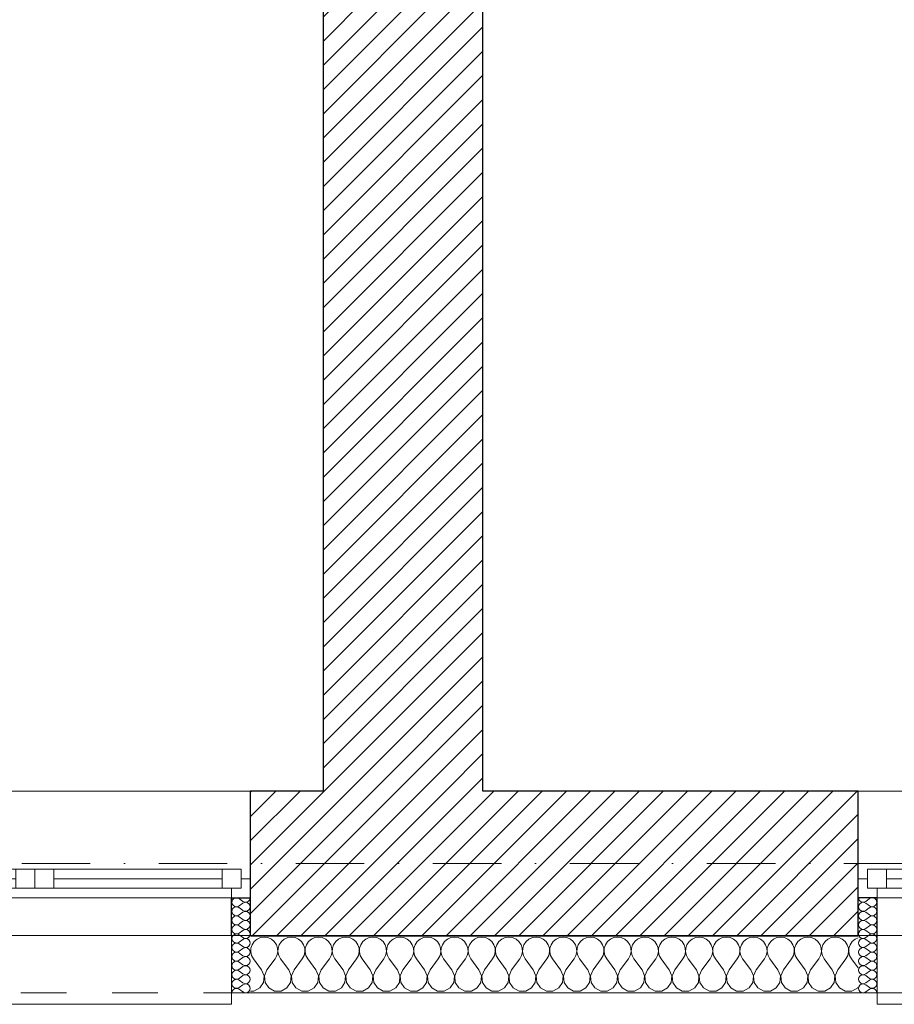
# Model space of a CAD drawing. Header units: millimetres. Extents: x 172139 to 266886, y 98118 to 138225.
# Tile 46 of 57: x 207072 to 209370, y 106825 to 109411. Entities that reach past the tile are written whole.
import ezdxf

# ---------------------------------------------------------------- set-up
doc = ezdxf.new("R2010")
doc.units = ezdxf.units.MM
doc.header["$MEASUREMENT"] = 0
doc.linetypes.add('Kropki i Kreski', pattern=[360, 180, -90, 0, -90])
doc.linetypes.add('Przerywana', pattern=[240, 120, -120])
for name, color, linetype in [('Konstrukcja - Siatki mod', 7, 'Continuous'), ('KR_INW', 7, 'Continuous'), ('NAPIS_SODON', 7, 'Continuous'), ('Okna ArchiCADa', 7, 'Continuous')]:
    doc.layers.add(name, color=color, linetype=linetype)
doc.layers.add('Konstrukcja - Siatki mod_Nr_pióra__48', color=7, linetype='Continuous', lineweight=15, true_color=0xa80f02)
doc.layers.add('KR_INW_Nr_pióra__102', color=7, linetype='Continuous', lineweight=5, true_color=0xcccccc)
for name, color, linetype, lineweight in [('KR_INW_Nr_pióra__101', 252, 'Continuous', 5), ('KR_INW_Nr_pióra__27', 7, 'Continuous', 25), ('KR_INW_Nr_pióra__47', 7, 'Continuous', 15), ('NAPIS_SODON_Nr_pióra__1', 7, 'Continuous', 13), ('Okna ArchiCADa_Nr_pióra__1', 7, 'Continuous', 13), ('Okna ArchiCADa_Nr_pióra__27', 7, 'Continuous', 25)]:
    doc.layers.add(name, color=color, linetype=linetype, lineweight=lineweight)
pattern_1 = [(45, (0, 0), (-31.819804, 31.819804), [])]

# ---------------------------------------------------------------- blocks, each defined once
blk = doc.blocks.new('Strop_1', base_point=(179225, 121523.3))
at = {"layer": 'NAPIS_SODON_Nr_pióra__1', "linetype": 'Continuous', "flags": 128}
blk.add_lwpolyline([(179225, 121523.3), (179225.9, 107003.8), (250898.3, 107008.3), (250897.4, 121527.8)], close=True, dxfattribs=at)
blk = doc.blocks.new('*X158')
at = {"layer": 'KR_INW_Nr_pióra__102', "linetype": 'Continuous'}
for p, q in [((207695.5, 106996.2), (207687.9, 106989.9)), ((207704.5, 107000.2), (207695.5, 106996.2)), ((207714.3, 107001.6), (207704.5, 107000.2)), ((207724, 107000.2), (207714.3, 107001.6)), ((207733.1, 106996.2), (207724, 107000.2)), ((207740.6, 106989.9), (207733.1, 106996.2)), ((207766.9, 106996.2), (207759.4, 106989.9)), ((207776, 107000.2), (207766.9, 106996.2)), ((207785.7, 107001.6), (207776, 107000.2)), ((207795.5, 107000.2), (207785.7, 107001.6)), ((207804.5, 106996.2), (207795.5, 107000.2)), ((207812.1, 106989.9), (207804.5, 106996.2)), ((207838.4, 106996.2), (207830.8, 106989.9)), ((207847.4, 107000.2), (207838.4, 106996.2)), ((207857.1, 107001.6), (207847.4, 107000.2)), ((207866.9, 107000.2), (207857.1, 107001.6)), ((207875.9, 106996.2), (207866.9, 107000.2)), ((207883.5, 106989.9), (207875.9, 106996.2)), ((207909.8, 106996.2), (207902.2, 106989.9)), ((207918.8, 107000.2), (207909.8, 106996.2)), ((207928.6, 107001.6), (207918.8, 107000.2)), ((207938.3, 107000.2), (207928.6, 107001.6)), ((207947.3, 106996.2), (207938.3, 107000.2)), ((207954.9, 106989.9), (207947.3, 106996.2)), ((207981.2, 106996.2), (207973.6, 106989.9)), ((207990.2, 107000.2), (207981.2, 106996.2)), ((208000, 107001.6), (207990.2, 107000.2)), ((208009.8, 107000.2), (208000, 107001.6)), ((208018.8, 106996.2), (208009.8, 107000.2)), ((208026.4, 106989.9), (208018.8, 106996.2)), ((208052.7, 106996.2), (208045.1, 106989.9)), ((208061.7, 107000.2), (208052.7, 106996.2)), ((208071.4, 107001.6), (208061.7, 107000.2)), ((208081.2, 107000.2), (208071.4, 107001.6)), ((208090.2, 106996.2), (208081.2, 107000.2)), ((208097.8, 106989.9), (208090.2, 106996.2)), ((208124.1, 106996.2), (208116.5, 106989.9)), ((208133.1, 107000.2), (208124.1, 106996.2)), ((208142.9, 107001.6), (208133.1, 107000.2)), ((208152.6, 107000.2), (208142.9, 107001.6)), ((208161.6, 106996.2), (208152.6, 107000.2)), ((208169.2, 106989.9), (208161.6, 106996.2)), ((208195.5, 106996.2), (208187.9, 106989.9)), ((208204.5, 107000.2), (208195.5, 106996.2)), ((208214.3, 107001.6), (208204.5, 107000.2)), ((208224, 107000.2), (208214.3, 107001.6)), ((208233.1, 106996.2), (208224, 107000.2)), ((208240.6, 106989.9), (208233.1, 106996.2)), ((208266.9, 106996.2), (208259.4, 106989.9)), ((208276, 107000.2), (208266.9, 106996.2)), ((208285.7, 107001.6), (208276, 107000.2)), ((208295.5, 107000.2), (208285.7, 107001.6)), ((208304.5, 106996.2), (208295.5, 107000.2)), ((208312.1, 106989.9), (208304.5, 106996.2)), ((208338.4, 106996.2), (208330.8, 106989.9)), ((208347.4, 107000.2), (208338.4, 106996.2)), ((208357.1, 107001.6), (208347.4, 107000.2)), ((208366.9, 107000.2), (208357.1, 107001.6)), ((208375.9, 106996.2), (208366.9, 107000.2)), ((208383.5, 106989.9), (208375.9, 106996.2)), ((208409.8, 106996.2), (208402.2, 106989.9)), ((208418.8, 107000.2), (208409.8, 106996.2)), ((208428.6, 107001.6), (208418.8, 107000.2)), ((208438.3, 107000.2), (208428.6, 107001.6)), ((208447.3, 106996.2), (208438.3, 107000.2)), ((208454.9, 106989.9), (208447.3, 106996.2)), ((208481.2, 106996.2), (208473.6, 106989.9)), ((208490.2, 107000.2), (208481.2, 106996.2)), ((208500, 107001.6), (208490.2, 107000.2)), ((208509.8, 107000.2), (208500, 107001.6)), ((208518.8, 106996.2), (208509.8, 107000.2)), ((208526.4, 106989.9), (208518.8, 106996.2)), ((208552.7, 106996.2), (208545.1, 106989.9)), ((208561.7, 107000.2), (208552.7, 106996.2)), ((208571.4, 107001.6), (208561.7, 107000.2)), ((208581.2, 107000.2), (208571.4, 107001.6)), ((208590.2, 106996.2), (208581.2, 107000.2)), ((208597.8, 106989.9), (208590.2, 106996.2)), ((208624.1, 106996.2), (208616.5, 106989.9)), ((208633.1, 107000.2), (208624.1, 106996.2)), ((208642.9, 107001.6), (208633.1, 107000.2)), ((208652.6, 107000.2), (208642.9, 107001.6)), ((208661.6, 106996.2), (208652.6, 107000.2)), ((208669.2, 106989.9), (208661.6, 106996.2)), ((208695.5, 106996.2), (208687.9, 106989.9)), ((208704.5, 107000.2), (208695.5, 106996.2)), ((208714.3, 107001.6), (208704.5, 107000.2)), ((208724, 107000.2), (208714.3, 107001.6)), ((208733.1, 106996.2), (208724, 107000.2)), ((208740.6, 106989.9), (208733.1, 106996.2)), ((208766.9, 106996.2), (208759.4, 106989.9)), ((208776, 107000.2), (208766.9, 106996.2)), ((208785.7, 107001.6), (208776, 107000.2)), ((208795.5, 107000.2), (208785.7, 107001.6)), ((208804.5, 106996.2), (208795.5, 107000.2)), ((208812.1, 106989.9), (208804.5, 106996.2)), ((208838.4, 106996.2), (208830.8, 106989.9)), ((208847.4, 107000.2), (208838.4, 106996.2)), ((208857.1, 107001.6), (208847.4, 107000.2)), ((208866.9, 107000.2), (208857.1, 107001.6)), ((208875.9, 106996.2), (208866.9, 107000.2)), ((208883.5, 106989.9), (208875.9, 106996.2)), ((208909.8, 106996.2), (208902.2, 106989.9)), ((208918.8, 107000.2), (208909.8, 106996.2)), ((208928.6, 107001.6), (208918.8, 107000.2)), ((208938.3, 107000.2), (208928.6, 107001.6)), ((208947.3, 106996.2), (208938.3, 107000.2)), ((208954.9, 106989.9), (208947.3, 106996.2)), ((208981.2, 106996.2), (208973.6, 106989.9)), ((208990.2, 107000.2), (208981.2, 106996.2)), ((209000, 107001.6), (208990.2, 107000.2)), ((209009.8, 107000.2), (209000, 107001.6)), ((209018.8, 106996.2), (209009.8, 107000.2)), ((209026.4, 106989.9), (209018.8, 106996.2)), ((209052.7, 106996.2), (209045.1, 106989.9)), ((209061.7, 107000.2), (209052.7, 106996.2)), ((209071.4, 107001.6), (209061.7, 107000.2)), ((209081.2, 107000.2), (209071.4, 107001.6)), ((209090.2, 106996.2), (209081.2, 107000.2)), ((209097.8, 106989.9), (209090.2, 106996.2)), ((209124.1, 106996.2), (209116.5, 106989.9)), ((209133.1, 107000.2), (209124.1, 106996.2)), ((209142.9, 107001.6), (209133.1, 107000.2)), ((209152.6, 107000.2), (209142.9, 107001.6)), ((209161.6, 106996.2), (209152.6, 107000.2)), ((209169.2, 106989.9), (209161.6, 106996.2)), ((209195.5, 106996.2), (209187.9, 106989.9)), ((209204.5, 107000.2), (209195.5, 106996.2)), ((209214.3, 107001.6), (209204.5, 107000.2)), ((209224, 107000.2), (209214.3, 107001.6)), ((209233.1, 106996.2), (209224, 107000.2)), ((209240.6, 106989.9), (209233.1, 106996.2)), ((209266.9, 106996.2), (209259.4, 106989.9)), ((209275, 106999.8), (209266.9, 106996.2)), ((207679.2, 106972.5), (207678.7, 106962.6)), ((207682.3, 106981.8), (207679.2, 106972.5)), ((207687.9, 106989.9), (207682.3, 106981.8)), ((207746.2, 106981.8), (207740.6, 106989.9)), ((207749.4, 106972.5), (207746.2, 106981.8)), ((207749.9, 106962.6), (207749.4, 106972.5)), ((207750.6, 106972.5), (207750.1, 106962.6)), ((207753.8, 106981.8), (207750.6, 106972.5)), ((207759.4, 106989.9), (207753.8, 106981.8)), ((207817.7, 106981.8), (207812.1, 106989.9)), ((207820.8, 106972.5), (207817.7, 106981.8)), ((207821.3, 106962.6), (207820.8, 106972.5)), ((207822.1, 106972.5), (207821.6, 106962.6)), ((207825.2, 106981.8), (207822.1, 106972.5)), ((207830.8, 106989.9), (207825.2, 106981.8)), ((207889.1, 106981.8), (207883.5, 106989.9)), ((207892.2, 106972.5), (207889.1, 106981.8)), ((207892.7, 106962.6), (207892.2, 106972.5)), ((207893.5, 106972.5), (207893, 106962.6)), ((207896.6, 106981.8), (207893.5, 106972.5)), ((207902.2, 106989.9), (207896.6, 106981.8)), ((207960.5, 106981.8), (207954.9, 106989.9)), ((207963.7, 106972.5), (207960.5, 106981.8)), ((207964.1, 106962.6), (207963.7, 106972.5)), ((207964.9, 106972.5), (207964.4, 106962.6)), ((207968.1, 106981.8), (207964.9, 106972.5)), ((207973.6, 106989.9), (207968.1, 106981.8)), ((208031.9, 106981.8), (208026.4, 106989.9)), ((208035.1, 106972.5), (208031.9, 106981.8)), ((208035.6, 106962.6), (208035.1, 106972.5)), ((208036.3, 106972.5), (208035.9, 106962.6)), ((208039.5, 106981.8), (208036.3, 106972.5)), ((208045.1, 106989.9), (208039.5, 106981.8)), ((208103.4, 106981.8), (208097.8, 106989.9)), ((208106.5, 106972.5), (208103.4, 106981.8)), ((208107, 106962.6), (208106.5, 106972.5)), ((208107.8, 106972.5), (208107.3, 106962.6)), ((208110.9, 106981.8), (208107.8, 106972.5)), ((208116.5, 106989.9), (208110.9, 106981.8)), ((208174.8, 106981.8), (208169.2, 106989.9)), ((208177.9, 106972.5), (208174.8, 106981.8)), ((208178.4, 106962.6), (208177.9, 106972.5)), ((208179.2, 106972.5), (208178.7, 106962.6)), ((208182.3, 106981.8), (208179.2, 106972.5)), ((208187.9, 106989.9), (208182.3, 106981.8)), ((208246.2, 106981.8), (208240.6, 106989.9)), ((208249.4, 106972.5), (208246.2, 106981.8)), ((208249.9, 106962.6), (208249.4, 106972.5)), ((208250.6, 106972.5), (208250.1, 106962.6)), ((208253.8, 106981.8), (208250.6, 106972.5)), ((208259.4, 106989.9), (208253.8, 106981.8)), ((208317.7, 106981.8), (208312.1, 106989.9)), ((208320.8, 106972.5), (208317.7, 106981.8)), ((208321.3, 106962.6), (208320.8, 106972.5)), ((208322.1, 106972.5), (208321.6, 106962.6)), ((208325.2, 106981.8), (208322.1, 106972.5)), ((208330.8, 106989.9), (208325.2, 106981.8)), ((208389.1, 106981.8), (208383.5, 106989.9)), ((208392.2, 106972.5), (208389.1, 106981.8)), ((208392.7, 106962.6), (208392.2, 106972.5)), ((208393.5, 106972.5), (208393, 106962.6)), ((208396.6, 106981.8), (208393.5, 106972.5)), ((208402.2, 106989.9), (208396.6, 106981.8)), ((208460.5, 106981.8), (208454.9, 106989.9)), ((208463.7, 106972.5), (208460.5, 106981.8)), ((208464.1, 106962.6), (208463.7, 106972.5)), ((208464.9, 106972.5), (208464.4, 106962.6)), ((208468.1, 106981.8), (208464.9, 106972.5)), ((208473.6, 106989.9), (208468.1, 106981.8)), ((208531.9, 106981.8), (208526.4, 106989.9)), ((208535.1, 106972.5), (208531.9, 106981.8)), ((208535.6, 106962.6), (208535.1, 106972.5)), ((208536.3, 106972.5), (208535.9, 106962.6)), ((208539.5, 106981.8), (208536.3, 106972.5)), ((208545.1, 106989.9), (208539.5, 106981.8)), ((208603.4, 106981.8), (208597.8, 106989.9)), ((208606.5, 106972.5), (208603.4, 106981.8)), ((208607, 106962.6), (208606.5, 106972.5)), ((208607.8, 106972.5), (208607.3, 106962.6)), ((208610.9, 106981.8), (208607.8, 106972.5)), ((208616.5, 106989.9), (208610.9, 106981.8)), ((208674.8, 106981.8), (208669.2, 106989.9)), ((208677.9, 106972.5), (208674.8, 106981.8)), ((208678.4, 106962.6), (208677.9, 106972.5)), ((208679.2, 106972.5), (208678.7, 106962.6)), ((208682.3, 106981.8), (208679.2, 106972.5)), ((208687.9, 106989.9), (208682.3, 106981.8)), ((208746.2, 106981.8), (208740.6, 106989.9)), ((208749.4, 106972.5), (208746.2, 106981.8)), ((208749.9, 106962.6), (208749.4, 106972.5)), ((208750.6, 106972.5), (208750.1, 106962.6)), ((208753.8, 106981.8), (208750.6, 106972.5)), ((208759.4, 106989.9), (208753.8, 106981.8)), ((208817.7, 106981.8), (208812.1, 106989.9)), ((208820.8, 106972.5), (208817.7, 106981.8)), ((208821.3, 106962.6), (208820.8, 106972.5)), ((208822.1, 106972.5), (208821.6, 106962.6)), ((208825.2, 106981.8), (208822.1, 106972.5)), ((208830.8, 106989.9), (208825.2, 106981.8)), ((208889.1, 106981.8), (208883.5, 106989.9)), ((208892.2, 106972.5), (208889.1, 106981.8)), ((208892.7, 106962.6), (208892.2, 106972.5)), ((208893.5, 106972.5), (208893, 106962.6)), ((208896.6, 106981.8), (208893.5, 106972.5)), ((208902.2, 106989.9), (208896.6, 106981.8)), ((208960.5, 106981.8), (208954.9, 106989.9)), ((208963.7, 106972.5), (208960.5, 106981.8)), ((208964.1, 106962.6), (208963.7, 106972.5)), ((208964.9, 106972.5), (208964.4, 106962.6)), ((208968.1, 106981.8), (208964.9, 106972.5)), ((208973.6, 106989.9), (208968.1, 106981.8)), ((209031.9, 106981.8), (209026.4, 106989.9)), ((209035.1, 106972.5), (209031.9, 106981.8)), ((209035.6, 106962.6), (209035.1, 106972.5)), ((209036.3, 106972.5), (209035.9, 106962.6)), ((209039.5, 106981.8), (209036.3, 106972.5)), ((209045.1, 106989.9), (209039.5, 106981.8)), ((209103.4, 106981.8), (209097.8, 106989.9)), ((209106.5, 106972.5), (209103.4, 106981.8)), ((209107, 106962.6), (209106.5, 106972.5)), ((209107.8, 106972.5), (209107.3, 106962.6)), ((209110.9, 106981.8), (209107.8, 106972.5)), ((209116.5, 106989.9), (209110.9, 106981.8)), ((209174.8, 106981.8), (209169.2, 106989.9)), ((209177.9, 106972.5), (209174.8, 106981.8)), ((209178.4, 106962.6), (209177.9, 106972.5)), ((209179.2, 106972.5), (209178.7, 106962.6)), ((209182.3, 106981.8), (209179.2, 106972.5)), ((209187.9, 106989.9), (209182.3, 106981.8)), ((209246.2, 106981.8), (209240.6, 106989.9)), ((209249.4, 106972.5), (209246.2, 106981.8)), ((209249.9, 106962.6), (209249.4, 106972.5)), ((209250.6, 106972.5), (209250.1, 106962.6)), ((209253.8, 106981.8), (209250.6, 106972.5)), ((209259.4, 106989.9), (209253.8, 106981.8)), ((207678.4, 106962.6), (207678.3, 106965.5)), ((207678.3, 106962.1), (207678.4, 106962.6)), ((207678.7, 106962.6), (207680.9, 106953.1)), ((207680.9, 106953.1), (207685.7, 106944.4)), ((207707.1, 106915.9), (207685.7, 106944.4)), ((207721.4, 106915.9), (207742.9, 106944.4)), ((207742.9, 106944.4), (207747.6, 106953.1)), ((207747.6, 106953.1), (207749.9, 106962.6)), ((207750.1, 106962.6), (207752.4, 106953.1)), ((207752.4, 106953.1), (207757.1, 106944.4)), ((207778.6, 106915.9), (207757.1, 106944.4)), ((207792.9, 106915.9), (207814.3, 106944.4)), ((207814.3, 106944.4), (207819.1, 106953.1)), ((207819.1, 106953.1), (207821.3, 106962.6)), ((207821.6, 106962.6), (207823.8, 106953.1)), ((207823.8, 106953.1), (207828.6, 106944.4)), ((207850, 106915.9), (207828.6, 106944.4)), ((207864.3, 106915.9), (207885.7, 106944.4)), ((207885.7, 106944.4), (207890.5, 106953.1)), ((207890.5, 106953.1), (207892.7, 106962.6)), ((207893, 106962.6), (207895.2, 106953.1)), ((207895.2, 106953.1), (207900, 106944.4)), ((207921.4, 106915.9), (207900, 106944.4)), ((207935.7, 106915.9), (207957.1, 106944.4)), ((207957.1, 106944.4), (207961.9, 106953.1)), ((207961.9, 106953.1), (207964.1, 106962.6)), ((207964.4, 106962.6), (207966.7, 106953.1)), ((207966.7, 106953.1), (207971.4, 106944.4)), ((207992.9, 106915.9), (207971.4, 106944.4)), ((208007.1, 106915.9), (208028.6, 106944.4)), ((208028.6, 106944.4), (208033.3, 106953.1)), ((208033.3, 106953.1), (208035.6, 106962.6)), ((208035.9, 106962.6), (208038.1, 106953.1)), ((208038.1, 106953.1), (208042.9, 106944.4)), ((208064.3, 106915.9), (208042.9, 106944.4)), ((208078.6, 106915.9), (208100, 106944.4)), ((208100, 106944.4), (208104.8, 106953.1)), ((208104.8, 106953.1), (208107, 106962.6)), ((208107.3, 106962.6), (208109.5, 106953.1)), ((208109.5, 106953.1), (208114.3, 106944.4)), ((208135.7, 106915.9), (208114.3, 106944.4)), ((208150, 106915.9), (208171.4, 106944.4)), ((208171.4, 106944.4), (208176.2, 106953.1)), ((208176.2, 106953.1), (208178.4, 106962.6)), ((208178.7, 106962.6), (208180.9, 106953.1)), ((208180.9, 106953.1), (208185.7, 106944.4)), ((208207.1, 106915.9), (208185.7, 106944.4)), ((208221.4, 106915.9), (208242.9, 106944.4)), ((208242.9, 106944.4), (208247.6, 106953.1)), ((208247.6, 106953.1), (208249.9, 106962.6)), ((208250.1, 106962.6), (208252.4, 106953.1)), ((208252.4, 106953.1), (208257.1, 106944.4)), ((208278.6, 106915.9), (208257.1, 106944.4)), ((208292.9, 106915.9), (208314.3, 106944.4)), ((208314.3, 106944.4), (208319.1, 106953.1)), ((208319.1, 106953.1), (208321.3, 106962.6)), ((208321.6, 106962.6), (208323.8, 106953.1)), ((208323.8, 106953.1), (208328.6, 106944.4)), ((208350, 106915.9), (208328.6, 106944.4)), ((208364.3, 106915.9), (208385.7, 106944.4)), ((208385.7, 106944.4), (208390.5, 106953.1)), ((208390.5, 106953.1), (208392.7, 106962.6)), ((208393, 106962.6), (208395.2, 106953.1)), ((208395.2, 106953.1), (208400, 106944.4)), ((208421.4, 106915.9), (208400, 106944.4)), ((208435.7, 106915.9), (208457.1, 106944.4)), ((208457.1, 106944.4), (208461.9, 106953.1)), ((208461.9, 106953.1), (208464.1, 106962.6)), ((208464.4, 106962.6), (208466.7, 106953.1)), ((208466.7, 106953.1), (208471.4, 106944.4)), ((208492.9, 106915.9), (208471.4, 106944.4)), ((208507.1, 106915.9), (208528.6, 106944.4)), ((208528.6, 106944.4), (208533.3, 106953.1)), ((208533.3, 106953.1), (208535.6, 106962.6)), ((208535.9, 106962.6), (208538.1, 106953.1)), ((208538.1, 106953.1), (208542.9, 106944.4)), ((208564.3, 106915.9), (208542.9, 106944.4)), ((208578.6, 106915.9), (208600, 106944.4)), ((208600, 106944.4), (208604.8, 106953.1)), ((208604.8, 106953.1), (208607, 106962.6)), ((208607.3, 106962.6), (208609.5, 106953.1)), ((208609.5, 106953.1), (208614.3, 106944.4)), ((208635.7, 106915.9), (208614.3, 106944.4)), ((208650, 106915.9), (208671.4, 106944.4)), ((208671.4, 106944.4), (208676.2, 106953.1)), ((208676.2, 106953.1), (208678.4, 106962.6)), ((208678.7, 106962.6), (208680.9, 106953.1)), ((208680.9, 106953.1), (208685.7, 106944.4)), ((208707.1, 106915.9), (208685.7, 106944.4)), ((208721.4, 106915.9), (208742.9, 106944.4)), ((208742.9, 106944.4), (208747.6, 106953.1)), ((208747.6, 106953.1), (208749.9, 106962.6)), ((208750.1, 106962.6), (208752.4, 106953.1)), ((208752.4, 106953.1), (208757.1, 106944.4)), ((208778.6, 106915.9), (208757.1, 106944.4)), ((208792.9, 106915.9), (208814.3, 106944.4)), ((208814.3, 106944.4), (208819.1, 106953.1)), ((208819.1, 106953.1), (208821.3, 106962.6)), ((208821.6, 106962.6), (208823.8, 106953.1)), ((208823.8, 106953.1), (208828.6, 106944.4)), ((208850, 106915.9), (208828.6, 106944.4)), ((208864.3, 106915.9), (208885.7, 106944.4)), ((208885.7, 106944.4), (208890.5, 106953.1)), ((208890.5, 106953.1), (208892.7, 106962.6)), ((208893, 106962.6), (208895.2, 106953.1)), ((208895.2, 106953.1), (208900, 106944.4)), ((208921.4, 106915.9), (208900, 106944.4)), ((208935.7, 106915.9), (208957.1, 106944.4)), ((208957.1, 106944.4), (208961.9, 106953.1)), ((208961.9, 106953.1), (208964.1, 106962.6)), ((208964.4, 106962.6), (208966.7, 106953.1)), ((208966.7, 106953.1), (208971.4, 106944.4)), ((208992.9, 106915.9), (208971.4, 106944.4)), ((209007.1, 106915.9), (209028.6, 106944.4)), ((209028.6, 106944.4), (209033.3, 106953.1)), ((209033.3, 106953.1), (209035.6, 106962.6)), ((209035.9, 106962.6), (209038.1, 106953.1)), ((209038.1, 106953.1), (209042.9, 106944.4)), ((209064.3, 106915.9), (209042.9, 106944.4)), ((209078.6, 106915.9), (209100, 106944.4)), ((209100, 106944.4), (209104.8, 106953.1)), ((209104.8, 106953.1), (209107, 106962.6)), ((209107.3, 106962.6), (209109.5, 106953.1)), ((209109.5, 106953.1), (209114.3, 106944.4)), ((209135.7, 106915.9), (209114.3, 106944.4)), ((209150, 106915.9), (209171.4, 106944.4)), ((209171.4, 106944.4), (209176.2, 106953.1)), ((209176.2, 106953.1), (209178.4, 106962.6)), ((209178.7, 106962.6), (209180.9, 106953.1)), ((209180.9, 106953.1), (209185.7, 106944.4)), ((209207.1, 106915.9), (209185.7, 106944.4)), ((209221.4, 106915.9), (209242.9, 106944.4)), ((209242.9, 106944.4), (209247.6, 106953.1)), ((209247.6, 106953.1), (209249.9, 106962.6)), ((209250.1, 106962.6), (209252.4, 106953.1)), ((209252.4, 106953.1), (209257.1, 106944.4)), ((209275, 106920.7), (209257.1, 106944.4)), ((207713.9, 106899.8), (207707.1, 106915.9)), ((207712.2, 106882.5), (207713.9, 106899.8)), ((207721.4, 106915.9), (207714.7, 106899.8)), ((207714.7, 106899.8), (207716.3, 106882.5)), ((207785.3, 106899.8), (207778.6, 106915.9)), ((207783.7, 106882.5), (207785.3, 106899.8)), ((207792.9, 106915.9), (207786.1, 106899.8)), ((207786.1, 106899.8), (207787.8, 106882.5)), ((207856.7, 106899.8), (207850, 106915.9)), ((207855.1, 106882.5), (207856.7, 106899.8)), ((207864.3, 106915.9), (207857.6, 106899.8)), ((207857.6, 106899.8), (207859.2, 106882.5)), ((207928.2, 106899.8), (207921.4, 106915.9)), ((207926.5, 106882.5), (207928.2, 106899.8)), ((207935.7, 106915.9), (207929, 106899.8)), ((207929, 106899.8), (207930.6, 106882.5)), ((207999.6, 106899.8), (207992.9, 106915.9)), ((207997.9, 106882.5), (207999.6, 106899.8)), ((208007.1, 106915.9), (208000.4, 106899.8)), ((208000.4, 106899.8), (208002.1, 106882.5)), ((208071, 106899.8), (208064.3, 106915.9)), ((208069.4, 106882.5), (208071, 106899.8)), ((208078.6, 106915.9), (208071.8, 106899.8)), ((208071.8, 106899.8), (208073.5, 106882.5)), ((208142.4, 106899.8), (208135.7, 106915.9)), ((208140.8, 106882.5), (208142.4, 106899.8)), ((208150, 106915.9), (208143.3, 106899.8)), ((208143.3, 106899.8), (208144.9, 106882.5)), ((208213.9, 106899.8), (208207.1, 106915.9)), ((208212.2, 106882.5), (208213.9, 106899.8)), ((208221.4, 106915.9), (208214.7, 106899.8)), ((208214.7, 106899.8), (208216.3, 106882.5)), ((208285.3, 106899.8), (208278.6, 106915.9)), ((208283.7, 106882.5), (208285.3, 106899.8)), ((208292.9, 106915.9), (208286.1, 106899.8)), ((208286.1, 106899.8), (208287.8, 106882.5)), ((208356.7, 106899.8), (208350, 106915.9)), ((208355.1, 106882.5), (208356.7, 106899.8)), ((208364.3, 106915.9), (208357.6, 106899.8)), ((208357.6, 106899.8), (208359.2, 106882.5)), ((208428.2, 106899.8), (208421.4, 106915.9)), ((208426.5, 106882.5), (208428.2, 106899.8)), ((208435.7, 106915.9), (208429, 106899.8)), ((208429, 106899.8), (208430.6, 106882.5)), ((208499.6, 106899.8), (208492.9, 106915.9)), ((208497.9, 106882.5), (208499.6, 106899.8)), ((208507.1, 106915.9), (208500.4, 106899.8)), ((208500.4, 106899.8), (208502.1, 106882.5)), ((208571, 106899.8), (208564.3, 106915.9)), ((208569.4, 106882.5), (208571, 106899.8)), ((208578.6, 106915.9), (208571.8, 106899.8)), ((208571.8, 106899.8), (208573.5, 106882.5)), ((208642.4, 106899.8), (208635.7, 106915.9)), ((208640.8, 106882.5), (208642.4, 106899.8)), ((208650, 106915.9), (208643.3, 106899.8)), ((208643.3, 106899.8), (208644.9, 106882.5)), ((208713.9, 106899.8), (208707.1, 106915.9)), ((208712.2, 106882.5), (208713.9, 106899.8)), ((208721.4, 106915.9), (208714.7, 106899.8)), ((208714.7, 106899.8), (208716.3, 106882.5)), ((208785.3, 106899.8), (208778.6, 106915.9)), ((208783.7, 106882.5), (208785.3, 106899.8)), ((208792.9, 106915.9), (208786.1, 106899.8)), ((208786.1, 106899.8), (208787.8, 106882.5)), ((208856.7, 106899.8), (208850, 106915.9)), ((208855.1, 106882.5), (208856.7, 106899.8)), ((208864.3, 106915.9), (208857.6, 106899.8)), ((208857.6, 106899.8), (208859.2, 106882.5)), ((208928.2, 106899.8), (208921.4, 106915.9)), ((208926.5, 106882.5), (208928.2, 106899.8)), ((208935.7, 106915.9), (208929, 106899.8)), ((208929, 106899.8), (208930.6, 106882.5)), ((208999.6, 106899.8), (208992.9, 106915.9)), ((208997.9, 106882.5), (208999.6, 106899.8)), ((209007.1, 106915.9), (209000.4, 106899.8)), ((209000.4, 106899.8), (209002.1, 106882.5)), ((209071, 106899.8), (209064.3, 106915.9)), ((209069.4, 106882.5), (209071, 106899.8)), ((209078.6, 106915.9), (209071.8, 106899.8)), ((209071.8, 106899.8), (209073.5, 106882.5)), ((209142.4, 106899.8), (209135.7, 106915.9)), ((209140.8, 106882.5), (209142.4, 106899.8)), ((209150, 106915.9), (209143.3, 106899.8)), ((209143.3, 106899.8), (209144.9, 106882.5)), ((209213.9, 106899.8), (209207.1, 106915.9)), ((209212.2, 106882.5), (209213.9, 106899.8)), ((209221.4, 106915.9), (209214.7, 106899.8)), ((209214.7, 106899.8), (209216.3, 106882.5)), ((207687.3, 106859.8), (207702.6, 106868)), ((207702.6, 106868), (207712.2, 106882.5)), ((207716.3, 106882.5), (207726, 106868)), ((207726, 106868), (207741.3, 106859.8)), ((207758.7, 106859.8), (207774, 106868)), ((207774, 106868), (207783.7, 106882.5)), ((207787.8, 106882.5), (207797.4, 106868)), ((207797.4, 106868), (207812.7, 106859.8)), ((207830.1, 106859.8), (207845.5, 106868)), ((207845.5, 106868), (207855.1, 106882.5)), ((207859.2, 106882.5), (207868.8, 106868)), ((207868.8, 106868), (207884.2, 106859.8)), ((207901.6, 106859.8), (207916.9, 106868)), ((207916.9, 106868), (207926.5, 106882.5)), ((207930.6, 106882.5), (207940.3, 106868)), ((207940.3, 106868), (207955.6, 106859.8)), ((207973, 106859.8), (207988.3, 106868)), ((207988.3, 106868), (207997.9, 106882.5)), ((208002.1, 106882.5), (208011.7, 106868)), ((208011.7, 106868), (208027, 106859.8)), ((208044.4, 106859.8), (208059.7, 106868)), ((208059.7, 106868), (208069.4, 106882.5)), ((208073.5, 106882.5), (208083.1, 106868)), ((208083.1, 106868), (208098.4, 106859.8)), ((208115.8, 106859.8), (208131.2, 106868)), ((208131.2, 106868), (208140.8, 106882.5)), ((208144.9, 106882.5), (208154.5, 106868)), ((208154.5, 106868), (208169.9, 106859.8)), ((208187.3, 106859.8), (208202.6, 106868)), ((208202.6, 106868), (208212.2, 106882.5)), ((208216.3, 106882.5), (208226, 106868)), ((208226, 106868), (208241.3, 106859.8)), ((208258.7, 106859.8), (208274, 106868)), ((208274, 106868), (208283.7, 106882.5)), ((208287.8, 106882.5), (208297.4, 106868)), ((208297.4, 106868), (208312.7, 106859.8)), ((208330.1, 106859.8), (208345.5, 106868)), ((208345.5, 106868), (208355.1, 106882.5)), ((208359.2, 106882.5), (208368.8, 106868)), ((208368.8, 106868), (208384.2, 106859.8)), ((208401.6, 106859.8), (208416.9, 106868)), ((208416.9, 106868), (208426.5, 106882.5)), ((208430.6, 106882.5), (208440.3, 106868)), ((208440.3, 106868), (208455.6, 106859.8)), ((208473, 106859.8), (208488.3, 106868)), ((208488.3, 106868), (208497.9, 106882.5)), ((208502.1, 106882.5), (208511.7, 106868)), ((208511.7, 106868), (208527, 106859.8)), ((208544.4, 106859.8), (208559.7, 106868)), ((208559.7, 106868), (208569.4, 106882.5)), ((208573.5, 106882.5), (208583.1, 106868)), ((208583.1, 106868), (208598.4, 106859.8)), ((208615.8, 106859.8), (208631.2, 106868)), ((208631.2, 106868), (208640.8, 106882.5)), ((208644.9, 106882.5), (208654.5, 106868)), ((208654.5, 106868), (208669.9, 106859.8)), ((208687.3, 106859.8), (208702.6, 106868)), ((208702.6, 106868), (208712.2, 106882.5)), ((208716.3, 106882.5), (208726, 106868)), ((208726, 106868), (208741.3, 106859.8)), ((208758.7, 106859.8), (208774, 106868)), ((208774, 106868), (208783.7, 106882.5)), ((208787.8, 106882.5), (208797.4, 106868)), ((208797.4, 106868), (208812.7, 106859.8)), ((208830.1, 106859.8), (208845.5, 106868)), ((208845.5, 106868), (208855.1, 106882.5)), ((208859.2, 106882.5), (208868.8, 106868)), ((208868.8, 106868), (208884.2, 106859.8)), ((208901.6, 106859.8), (208916.9, 106868)), ((208916.9, 106868), (208926.5, 106882.5)), ((208930.6, 106882.5), (208940.3, 106868)), ((208940.3, 106868), (208955.6, 106859.8)), ((208973, 106859.8), (208988.3, 106868)), ((208988.3, 106868), (208997.9, 106882.5)), ((209002.1, 106882.5), (209011.7, 106868)), ((209011.7, 106868), (209027, 106859.8)), ((209044.4, 106859.8), (209059.7, 106868)), ((209059.7, 106868), (209069.4, 106882.5)), ((209073.5, 106882.5), (209083.1, 106868)), ((209083.1, 106868), (209098.4, 106859.8)), ((209115.8, 106859.8), (209131.2, 106868)), ((209131.2, 106868), (209140.8, 106882.5)), ((209144.9, 106882.5), (209154.5, 106868)), ((209154.5, 106868), (209169.9, 106859.8)), ((209187.3, 106859.8), (209202.6, 106868)), ((209202.6, 106868), (209212.2, 106882.5)), ((209216.3, 106882.5), (209226, 106868)), ((209226, 106868), (209241.3, 106859.8)), ((209258.7, 106859.8), (209274, 106868)), ((209274, 106868), (209275, 106869.4)), ((207678.3, 106859.8), (207687.3, 106859.8)), ((207741.3, 106859.8), (207758.7, 106859.8)), ((207812.7, 106859.8), (207830.1, 106859.8)), ((207884.2, 106859.8), (207901.6, 106859.8)), ((207955.6, 106859.8), (207973, 106859.8)), ((208027, 106859.8), (208044.4, 106859.8)), ((208098.4, 106859.8), (208115.8, 106859.8)), ((208169.9, 106859.8), (208187.3, 106859.8)), ((208241.3, 106859.8), (208258.7, 106859.8)), ((208312.7, 106859.8), (208330.1, 106859.8)), ((208384.2, 106859.8), (208401.6, 106859.8)), ((208455.6, 106859.8), (208473, 106859.8)), ((208527, 106859.8), (208544.4, 106859.8)), ((208598.4, 106859.8), (208615.8, 106859.8)), ((208669.9, 106859.8), (208687.3, 106859.8)), ((208741.3, 106859.8), (208758.7, 106859.8)), ((208812.7, 106859.8), (208830.1, 106859.8)), ((208884.2, 106859.8), (208901.6, 106859.8)), ((208955.6, 106859.8), (208973, 106859.8)), ((209027, 106859.8), (209044.4, 106859.8)), ((209098.4, 106859.8), (209115.8, 106859.8)), ((209169.9, 106859.8), (209187.3, 106859.8)), ((209241.3, 106859.8), (209258.7, 106859.8))]:
    blk.add_line(p, q, dxfattribs=at)
blk = doc.blocks.new('*X194')
at = {"layer": 'KR_INW_Nr_pióra__102', "linetype": 'Continuous'}
for p, q in [((207658.1, 107095.6), (207648.5, 107102.8)), ((207658.1, 107090.9), (207648.5, 107083.7)), ((207658.1, 107071.8), (207648.5, 107079)), ((207658.1, 107067), (207648.5, 107059.9)), ((207658.1, 107048), (207648.5, 107055.1)), ((207658.1, 107043.2), (207648.5, 107036.1)), ((207658.1, 107024.2), (207648.5, 107031.3)), ((207658.1, 107019.4), (207648.5, 107012.3)), ((207658.1, 107000.4), (207648.5, 107007.5)), ((207658.1, 106995.6), (207648.5, 106988.5)), ((207658.1, 106976.6), (207648.5, 106983.7)), ((207658.1, 106971.8), (207648.5, 106964.7)), ((207658.1, 106952.8), (207648.5, 106959.9)), ((207658.1, 106948), (207648.5, 106940.9)), ((207658.1, 106929), (207648.5, 106936.1)), ((207658.1, 106924.2), (207648.5, 106917)), ((207658.1, 106905.1), (207648.5, 106912.3)), ((207658.1, 106900.4), (207648.5, 106893.2)), ((207658.1, 106881.3), (207648.5, 106888.5)), ((207658.1, 106876.6), (207648.5, 106869.4)), ((207658.1, 106857.5), (207648.5, 106864.7))]:
    blk.add_line(p, q, dxfattribs=at)
for centre, start, end in [((207641.4, 107093.2), 53.1301, 180), ((207665.2, 107105.1), 233.1301, 0), ((207641.4, 107093.2), 180, 306.8699), ((207641.4, 107069.4), 53.1301, 180), ((207665.2, 107081.3), 233.1301, 126.8699), ((207641.4, 107069.4), 180, 306.8699), ((207641.4, 107045.6), 53.1301, 180), ((207665.2, 107057.5), 233.1301, 126.8699), ((207641.4, 107045.6), 180, 306.8699), ((207641.4, 107021.8), 53.1301, 180), ((207641.4, 107021.8), 180, 306.8699), ((207665.2, 107033.7), 233.1301, 126.8699), ((207665.2, 107009.9), 233.1301, 126.8699), ((207641.4, 106998), 53.1301, 180), ((207641.4, 106998), 180, 306.8699), ((207665.2, 106986.1), 233.1301, 126.8699), ((207641.4, 106974.2), 53.1301, 180), ((207641.4, 106974.2), 180, 306.8699), ((207665.2, 106962.3), 233.1301, 126.8699), ((207641.4, 106950.4), 53.1301, 180), ((207641.4, 106950.4), 180, 306.8699), ((207665.2, 106938.5), 233.1301, 126.8699), ((207641.4, 106926.6), 53.1301, 180), ((207641.4, 106926.6), 180, 306.8699), ((207665.2, 106914.7), 233.1301, 126.8699), ((207641.4, 106902.8), 53.1301, 180), ((207641.4, 106902.8), 180, 306.8699), ((207665.2, 106890.9), 233.1301, 126.8699), ((207641.4, 106879), 53.1301, 180), ((207641.4, 106879), 180, 306.8699), ((207641.4, 106855.1), 53.1301, 180), ((207665.2, 106867), 233.1301, 126.8699)]:
    blk.add_arc(centre, 11.9, start, end, dxfattribs=at)
blk = doc.blocks.new('*X195')
at = {"layer": 'KR_INW_Nr_pióra__102', "linetype": 'Continuous'}
for p, q in [((209295.2, 107095.6), (209304.7, 107102.8)), ((209295.2, 107090.9), (209304.7, 107083.7)), ((209295.2, 107071.8), (209304.7, 107079)), ((209295.2, 107067), (209304.7, 107059.9)), ((209295.2, 107048), (209304.7, 107055.1)), ((209295.2, 107043.2), (209304.7, 107036.1)), ((209295.2, 107024.2), (209304.7, 107031.3)), ((209295.2, 107019.4), (209304.7, 107012.3)), ((209295.2, 107000.4), (209304.7, 107007.5)), ((209295.2, 106995.6), (209304.7, 106988.5)), ((209295.2, 106976.6), (209304.7, 106983.7)), ((209295.2, 106971.8), (209304.7, 106964.7)), ((209295.2, 106952.8), (209304.7, 106959.9)), ((209295.2, 106948), (209304.7, 106940.9)), ((209295.2, 106929), (209304.7, 106936.1)), ((209295.2, 106924.2), (209304.7, 106917)), ((209295.2, 106905.1), (209304.7, 106912.3)), ((209295.2, 106900.4), (209304.7, 106893.2)), ((209295.2, 106881.3), (209304.7, 106888.5)), ((209295.2, 106876.6), (209304.7, 106869.4)), ((209295.2, 106857.5), (209304.7, 106864.7))]:
    blk.add_line(p, q, dxfattribs=at)
for centre, start, end in [((209288, 107105.1), 180, 306.8699), ((209311.9, 107093.2), 0, 126.8699), ((209288, 107081.3), 53.1301, 306.8699), ((209311.9, 107093.2), 233.1301, 0), ((209311.9, 107069.4), 0, 126.8699), ((209288, 107057.5), 53.1301, 306.8699), ((209311.9, 107069.4), 233.1301, 0), ((209311.9, 107045.6), 0, 126.8699), ((209288, 107033.7), 53.1301, 306.8699), ((209288, 107009.9), 53.1301, 306.8699), ((209311.9, 107045.6), 233.1301, 0), ((209311.9, 107021.8), 0, 126.8699), ((209311.9, 107021.8), 233.1301, 0), ((209288, 106986.1), 53.1301, 306.8699), ((209311.9, 106998), 0, 126.8699), ((209311.9, 106998), 233.1301, 0), ((209288, 106962.3), 53.1301, 306.8699), ((209311.9, 106974.2), 0, 126.8699), ((209311.9, 106974.2), 233.1301, 0), ((209288, 106938.5), 53.1301, 306.8699), ((209311.9, 106950.4), 0, 126.8699), ((209311.9, 106950.4), 233.1301, 0), ((209288, 106914.7), 53.1301, 306.8699), ((209311.9, 106926.6), 0, 126.8699), ((209311.9, 106926.6), 233.1301, 0), ((209288, 106890.9), 53.1301, 306.8699), ((209311.9, 106902.8), 0, 126.8699), ((209311.9, 106902.8), 233.1301, 0), ((209288, 106867), 53.1301, 306.8699), ((209311.9, 106879), 0, 126.8699), ((209311.9, 106879), 233.1301, 0), ((209311.9, 106855.1), 0, 126.8699)]:
    blk.add_arc(centre, 11.9, start, end, dxfattribs=at)
blk = doc.blocks.new('Okno dwuskrzydłowe 19_5')
at = {"layer": 'Okna ArchiCADa_Nr_pióra__1', "linetype": 'Continuous'}
for p, q in [((-566.8, 230), (566.8, 230)), ((-566.8, 0), (-541.8, 0)), ((-541.8, 25), (-491.8, 25)), ((-541.8, -25), (-541.8, 25)), ((-541.8, 0), (-541.8, -25)), ((-491.8, 25), (-50, 25)), ((-491.8, 25), (-491.8, -25)), ((-491.8, 25), (-50, 25)), ((-491.8, 0), (-50, 0)), ((-50, -25), (-50, 25)), ((-50, 25), (0, 25)), ((0, 25), (0, -25)), ((0, 25), (50, 25)), ((0, -25), (0, 25)), ((50, 25), (491.8, 25)), ((50, 25), (50, -25)), ((50, 25), (491.8, 25)), ((50, 0), (491.8, 0)), ((491.8, -25), (491.8, 25)), ((491.8, 25), (541.8, 25)), ((541.8, 25), (541.8, -25)), ((541.8, -25), (541.8, 0)), ((541.8, 0), (566.8, 0)), ((-541.8, -25), (-516.8, -25)), ((-491.8, -25), (-541.8, -25)), ((-516.8, -25), (-516.8, -50)), ((-50, -25), (-491.8, -25)), ((0, -25), (-50, -25)), ((50, -25), (0, -25)), ((491.8, -25), (50, -25)), ((541.8, -25), (491.8, -25)), ((516.8, -50), (516.8, -25)), ((516.8, -25), (541.8, -25)), ((-516.8, -50), (-566.8, -50)), ((0, -50), (-516.8, -50)), ((516.8, -50), (0, -50)), ((566.8, -50), (516.8, -50)), ((-516.8, -300), (-516.8, -330)), ((516.8, -330), (516.8, -300)), ((-516.8, -330), (516.8, -330))]:
    blk.add_line(p, q, dxfattribs=at)
at = {"layer": 'Okna ArchiCADa_Nr_pióra__1', "linetype": 'Przerywana'}
blk.add_line((-516.8, -300), (516.8, -300), dxfattribs=at)
at = {"layer": 'Okna ArchiCADa_Nr_pióra__27', "linetype": 'Continuous'}
for p, q in [((-566.8, -50), (-566.8, 0)), ((566.8, -50), (566.8, 0)), ((-516.8, -50), (-566.8, -50)), ((516.8, -50), (566.8, -50))]:
    blk.add_line(p, q, dxfattribs=at)
blk = doc.blocks.new('Ściana_3', base_point=(179075.1, 106855.1))
at = {"layer": 'KR_INW_Nr_pióra__101', "linetype": 'Continuous'}
h = blk.add_hatch(dxfattribs=at)
h.set_pattern_fill('Cegła_licówka', color=256, style=0, pattern_type=2)
h.set_pattern_definition(pattern_1)
h.paths.add_polyline_path([(207678.3, 107105.1), (207678.3, 107005.1), (209275, 107005.1), (209275, 107105.1), (209275, 107155.1), (209275, 107385.1), (207678.3, 107385.1), (207678.3, 107155.1)])
at = {"layer": 'KR_INW_Nr_pióra__27', "linetype": 'Continuous'}
for p, q in [((207678.3, 107155.1), (207678.3, 107385.1)), ((209275, 107155.1), (209275, 107385.1)), ((207678.3, 107105.1), (207678.3, 107155.1)), ((209275, 107105.1), (209275, 107155.1)), ((207628.3, 107005.1), (207628.3, 107105.1)), ((207628.3, 107105.1), (207678.3, 107105.1)), ((207678.3, 107005.1), (207678.3, 107105.1)), ((209275, 107005.1), (209275, 107105.1)), ((209325, 107105.1), (209275, 107105.1)), ((209325, 107005.1), (209325, 107105.1)), ((207678.3, 107005.1), (209275, 107005.1))]:
    blk.add_line(p, q, dxfattribs=at)
at = {"layer": 'KR_INW_Nr_pióra__27', "linetype": 'Continuous', "flags": 128}
for points in [[(207868.7, 107385.1), (207678.3, 107385.1)], [(209275, 107385.1), (208288.7, 107385.1)]]:
    blk.add_lwpolyline(points, dxfattribs=at)
at = {"layer": 'KR_INW_Nr_pióra__47', "linetype": 'Continuous'}
for p, q in [((207678.3, 107105.1), (207628.3, 107105.1)), ((207628.3, 107105.1), (207628.3, 106855.1)), ((209275, 107105.1), (209325, 107105.1)), ((209325, 107105.1), (209325, 106855.1)), ((207628.3, 106855.1), (207628.3, 107005.1)), ((209325, 106855.1), (209325, 107005.1)), ((207678.3, 106855.1), (207628.3, 106855.1)), ((209275, 106855.1), (209325, 106855.1))]:
    blk.add_line(p, q, dxfattribs=at)
at = {"layer": 'KR_INW_Nr_pióra__47', "linetype": 'Continuous', "flags": 128}
blk.add_lwpolyline([(207678.3, 106855.1), (209275, 106855.1)], dxfattribs=at)
at = {"layer": 'KR_INW'}
for name in ['*X194', '*X195', '*X158']:
    blk.add_blockref(name, (0, 0), dxfattribs=at)
at = {"layer": 'Okna ArchiCADa', "color": 21, "linetype": 'Continuous', "lineweight": 13, "true_color": 0xff9955, "zscale": 1000}
for p in [(207111.5, 107155.1), (209841.7, 107155.1)]:
    blk.add_blockref('Okno dwuskrzydłowe 19_5', p, dxfattribs=at)
blk = doc.blocks.new('Ściana_36', base_point=(207868.7, 111420.7))
at = {"layer": 'KR_INW_Nr_pióra__101', "linetype": 'Continuous'}
h = blk.add_hatch(dxfattribs=at)
h.set_pattern_fill('Cegła_licówka', color=256, style=0, pattern_type=2)
h.set_pattern_definition(pattern_1)
h.paths.add_polyline_path([(207868.7, 111420.7), (207868.7, 107385.1), (208288.7, 107385.1), (208288.7, 111420.7)])
at = {"layer": 'KR_INW_Nr_pióra__27', "linetype": 'Continuous', "flags": 128}
for points in [[(207868.7, 111420.7), (207868.7, 107385.1)], [(208288.7, 107385.1), (208288.7, 111057.5)]]:
    blk.add_lwpolyline(points, dxfattribs=at)
blk = doc.blocks.new('Standardowy znacznik siatki_10')
at = {"layer": 'Konstrukcja - Siatki mod_Nr_pióra__48', "linetype": 'Kropki i Kreski'}
blk.add_line((1000, 0), (72912, 0), dxfattribs=at)

msp = doc.modelspace()

# ---------------------------------------------------------------- block references
at = {"layer": 'Konstrukcja - Siatki mod', "color": 8, "linetype": 'Continuous', "lineweight": 13, "zscale": 1000}
msp.add_blockref('Standardowy znacznik siatki_10', (177989.3, 107195.1), dxfattribs=at)
at = {"layer": 'KR_INW'}
for name, p in [('Ściana_36', (207868.7, 111420.7)), ('Ściana_3', (179075.1, 106855.1))]:
    msp.add_blockref(name, p, dxfattribs=at)
at = {"layer": 'NAPIS_SODON', "linetype": 'Continuous'}
msp.add_blockref('Strop_1', (179225, 121523.3), dxfattribs=at)

doc.saveas('drawing.dxf')
